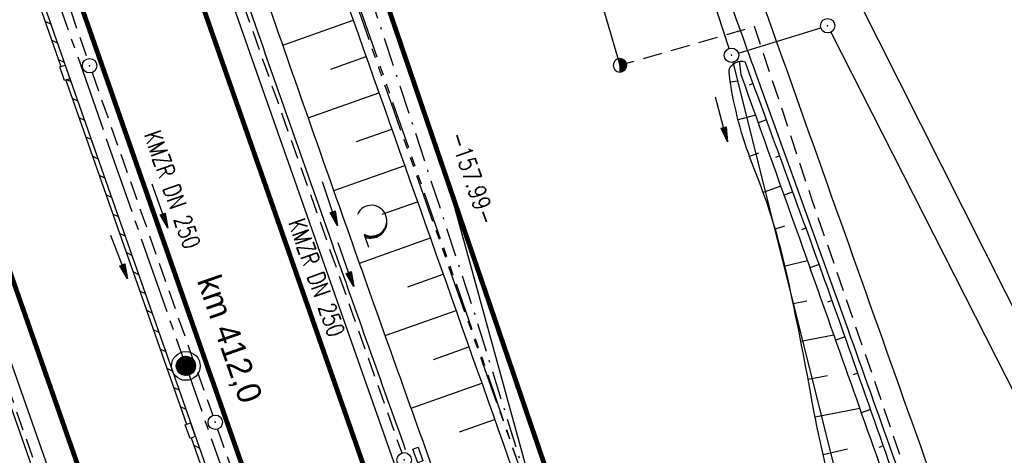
# Model space of a CAD drawing. Extents: x 446740 to 447511, y 442825 to 444215.
# Tile 18 of 94: x 447172 to 447274, y 443270 to 443316. Entities that reach past the tile are written whole.
import ezdxf
from ezdxf.enums import TextEntityAlignment as Align

# ---------------------------------------------------------------- set-up
doc = ezdxf.new("R2010")
doc.units = 0
doc.header["$LTSCALE"] = 2
doc.header["$MEASUREMENT"] = 0
for name, pattern in [('ACHSE', [5.5, 4, -0.5, 0.5, -0.5]), ('AUSGEZOGEN', [0]), ('BAB-FM2', [2.6, 1.5, -0.5, 0.1, -0.5]), ('GESTRICH-X2', [1.5, 1, -0.5]), ('PHANTOMX2', [5, 2.5, -0.5, 0.5, -0.5, 0.5, -0.5])]:
    doc.linetypes.add(name, pattern=pattern)
doc.layers.get('0').update_dxf_attribs({"linetype": 'AUSGEZOGEN'})
for name, color, linetype in [('205-ABSTAND', 8, 'AUSGEZOGEN'), ('205-GRENZL', 8, 'AUSGEZOGEN'), ('205-GRENZL-BAB', 7, 'AUSGEZOGEN'), ('205-GRENZP', 8, 'AUSGEZOGEN'), ('ACHSETOP', 250, 'ACHSE'), ('BAB_FM', 5, 'BAB-FM2'), ('BOESCHG', 250, 'AUSGEZOGEN'), ('FBRTOP', 250, 'AUSGEZOGEN'), ('GRABEN', 250, 'AUSGEZOGEN'), ('HEKT_B', 250, 'CONTINUOUS'), ('KANAL', 7, 'GESTRICH-X2'), ('Lichtwellenleiter COLT', 46, 'PHANTOMX2'), ('Lichtwellenleiter GLH', 46, 'PHANTOMX2'), ('MULDE', 250, 'AUSGEZOGEN'), ('PFEIL', 7, 'CONTINUOUS'), ('PFEILTOP', 200, 'AUSGEZOGEN'), ('SCHLITZRINNE', 200, 'AUSGEZOGEN'), ('SCHSYMBOL', 200, 'AUSGEZOGEN'), ('SIGNATUR', 4, 'AUSGEZOGEN'), ('STRASSE', 250, 'AUSGEZOGEN'), ('STROMLTG', 4, 'AUSGEZOGEN'), ('TEXTO', 4, 'CONTINUOUS'), ('WALD', 8, 'AUSGEZOGEN')]:
    doc.layers.add(name, color=color, linetype=linetype)
doc.styles.add('ROMANS', font='romans.shx', dxfattribs={"width": 0.8})
doc.styles.add('UNIR-H', font='unir_h.shx', dxfattribs={"width": 0.8})

# ---------------------------------------------------------------- blocks, each defined once
blk = doc.blocks.new('*X27')
at = {"color": 0}
for p, q in [((0, 0.92), (0.08, 1)), ((0, 0.99), (0.01, 1)), ((0, 0.85), (0.14, 0.99)), ((0, 0.78), (0.2, 0.98)), ((0, 0.71), (0.26, 0.97)), ((0, 0.64), (0.31, 0.95)), ((0, 0.57), (0.37, 0.93)), ((0, 0.49), (0.41, 0.91)), ((0, 0.42), (0.46, 0.89)), ((0, 0.35), (0.51, 0.86)), ((0, 0.28), (0.55, 0.83)), ((0, 0.21), (0.59, 0.81)), ((0, 0.14), (0.63, 0.77)), ((0, 0.07), (0.67, 0.74)), ((0, 0), (0.71, 0.71)), ((0, -0.07), (0.74, 0.67)), ((0, -0.14), (0.77, 0.63)), ((0, -0.21), (0.81, 0.59)), ((0, -0.28), (0.83, 0.55)), ((0, -0.35), (0.86, 0.51)), ((0, -0.42), (0.89, 0.46)), ((0, -0.49), (0.91, 0.41)), ((0, -0.57), (0.93, 0.37)), ((0, -0.64), (0.95, 0.31)), ((0, -0.71), (0.97, 0.26)), ((0, -0.78), (0.98, 0.2)), ((0, -0.85), (0.99, 0.14)), ((0, -0.92), (1, 0.08)), ((0, -0.99), (1, 0.01)), ((0.06, -1), (1, -0.06)), ((0.14, -0.99), (0.99, -0.14)), ((0.23, -0.97), (0.97, -0.23)), ((0.33, -0.94), (0.94, -0.33)), ((0.45, -0.89), (0.89, -0.45))]:
    blk.add_line(p, q, dxfattribs=at)
blk = doc.blocks.new('BMAST')
blk.add_line((0, 1), (0, -1))
for centre, radius, start, end in [((0, 0), 1, 90, 270), ((0, 0), 1, 270, 90), ((0, -1), 0, 270, 0)]:
    blk.add_arc(centre, radius, start, end)
blk.add_point((0, 0))
blk.add_blockref('*X27', (0, 0))
blk = doc.blocks.new('*X15')
at = {"color": 0}
for p, q in [((212.23, 257.39), (213.24, 258.4)), ((212.24, 257.33), (213.31, 258.4)), ((212.24, 257.47), (213.17, 258.4)), ((212.24, 257.26), (213.37, 258.39)), ((212.24, 257.55), (213.09, 258.39)), ((212.25, 257.2), (213.43, 258.38)), ((212.26, 257.63), (213, 258.37)), ((212.27, 257.14), (213.49, 258.37)), ((212.28, 257.09), (213.55, 258.35)), ((212.29, 257.73), (212.9, 258.35)), ((212.3, 257.04), (213.6, 258.33)), ((212.32, 256.99), (213.65, 258.31)), ((212.34, 257.86), (212.78, 258.29)), ((212.35, 256.94), (213.69, 258.29)), ((212.37, 256.9), (213.74, 258.26)), ((212.4, 256.85), (213.78, 258.24)), ((212.43, 256.81), (213.83, 258.21)), ((212.46, 256.77), (213.86, 258.18)), ((212.49, 256.73), (213.9, 258.14)), ((212.53, 256.7), (213.94, 258.11)), ((212.56, 256.66), (213.97, 258.07)), ((212.6, 256.63), (214.01, 258.03)), ((212.64, 256.6), (214.04, 257.99)), ((212.68, 256.57), (214.07, 257.95)), ((212.73, 256.54), (214.09, 257.91)), ((212.77, 256.52), (214.12, 257.86)), ((212.82, 256.49), (214.14, 257.82)), ((212.87, 256.47), (214.16, 257.77)), ((212.92, 256.45), (214.18, 257.72)), ((212.97, 256.44), (214.2, 257.66)), ((213.03, 256.42), (214.21, 257.6)), ((213.09, 256.41), (214.22, 257.54)), ((213.16, 256.41), (214.23, 257.48)), ((213.22, 256.4), (214.23, 257.41)), ((213.3, 256.41), (214.23, 257.34)), ((213.38, 256.41), (214.22, 257.26)), ((213.46, 256.43), (214.2, 257.17)), ((213.56, 256.46), (214.18, 257.07)), ((213.69, 256.51), (214.12, 256.95))]:
    blk.add_line(p, q, dxfattribs=at)
blk = doc.blocks.new('SRMAST2')
at = {"color": 0}
blk.add_circle((0, 0), 0.999, dxfattribs=at)
blk.add_point((0, 0), dxfattribs=at)
blk.add_blockref('*X15', (-213.23, -257.4))
blk = doc.blocks.new('PP')
at = {"color": 0}
blk.add_circle((0, -0.01), 1.49, dxfattribs=at)
blk.add_point((0, 0), dxfattribs=at)
blk = doc.blocks.new('GST')
at = {"color": 0}
blk.add_circle((0, 0), 0.75, dxfattribs=at)
blk.add_point((0, 0), dxfattribs=at)
blk = doc.blocks.new('13')
blk.add_lwpolyline([(0.76, 1.22), (-0.75, 1.22), (-0.75, 1.8), (0.76, 1.8)], close=True)
at = {"rotation": 180}
blk.add_blockref('GST', (0, 0), dxfattribs=at)
blk = doc.blocks.new('PFEIL2')
at = {"color": 0}
for p, q in [((0.88, 0), (-2.4, -0.01)), ((0.88, -0.27), (0.88, 0.28)), ((0.88, 0.28), (2.43, 0.01)), ((0.91, 0.27), (0.88, 0.26)), ((0.97, 0.26), (0.88, 0.25)), ((1.02, 0.25), (0.88, 0.23)), ((1.07, 0.24), (0.88, 0.21)), ((1.13, 0.23), (0.88, 0.19)), ((1.18, 0.22), (0.88, 0.17)), ((1.24, 0.21), (0.88, 0.15)), ((1.29, 0.21), (0.88, 0.14)), ((1.34, 0.2), (0.88, 0.12)), ((1.4, 0.19), (0.88, 0.1)), ((1.45, 0.18), (0.88, 0.08)), ((1.51, 0.17), (0.88, 0.06)), ((1.56, 0.16), (0.88, 0.04)), ((1.61, 0.15), (0.88, 0.02)), ((1.67, 0.14), (0.88, 0.01)), ((1.72, 0.13), (0.88, -0.01)), ((1.78, 0.12), (0.88, -0.03)), ((1.83, 0.11), (0.88, -0.05)), ((1.88, 0.1), (0.88, -0.07)), ((1.94, 0.09), (0.88, -0.09)), ((2.05, 0.08), (0.88, -0.12)), ((1.99, 0.08), (0.88, -0.11)), ((2.1, 0.07), (0.88, -0.14)), ((2.15, 0.06), (0.88, -0.16)), ((2.21, 0.05), (0.88, -0.18)), ((2.26, 0.04), (0.88, -0.2)), ((2.32, 0.03), (0.88, -0.22)), ((2.37, 0.02), (0.88, -0.23)), ((2.42, 0.01), (0.88, -0.25)), ((2.43, 0.01), (0.88, -0.27))]:
    blk.add_line(p, q, dxfattribs=at)
blk = doc.blocks.new('LW')
at = {"color": 0}
blk.add_line((1.18, 0), (2.58, 0), dxfattribs=at)
for centre, radius, start, end in [((0.07, 1.19), 1.6, 312.7202, 226.7249), ((0.17, 1.08), 1.68, 321.1992, 68.9844), ((0.08, 1.13), 1.67, 319.2916, 65.2101)]:
    blk.add_arc(centre, radius, start, end, dxfattribs=at)

msp = doc.modelspace()

# ---------------------------------------------------------------- linework, layer by layer
at = {"layer": '205-GRENZL'}
for p, q in [((447245.85, 443312.69), (447237.32, 443338.96)), ((447255.06, 443325.99), (447281.81, 443272.87)), ((447246.8, 443312.2), (447255.35, 443314.83)), ((447256.41, 443314.38), (447278.34, 443271.14)), ((447263.6, 443241.98), (447246.26, 443311.25))]:
    msp.add_line(p, q, dxfattribs=at)
at = {"layer": '205-GRENZL-BAB', "const_width": 0.5, "flags": 128}
msp.add_lwpolyline([(447242.08, 443224.34), (447191.49, 443372.43)], dxfattribs=at)
at = {"layer": '205-GRENZL-BAB', "flags": 128}
msp.add_lwpolyline([(447216.45, 443299.36), (447238.54, 443218.97)], dxfattribs=at)
at = {"layer": 'ACHSETOP', "color": 0}
msp.add_lwpolyline([(447106.84, 443515.68), (447123.36, 443468.49), (447156.39, 443374.1), (447181.17, 443303.31), (447222.46, 443185.33), (447230.72, 443161.73), (447238.98, 443138.14), (447247.24, 443114.54), (447247.53, 443113.71), (447255.36, 443090.9), (447263.19, 443067.15), (447270.72, 443043.32), (447277.96, 443019.39), (447284.9, 442995.37), (447291.54, 442971.27), (447297.88, 442947.08), (447303.92, 442922.83), (447309.66, 442898.49), (447310.78, 442893.51)], dxfattribs=at)
at = {"layer": 'BAB_FM', "flags": 128}
msp.add_lwpolyline([(447114.7, 443588.91), (447121.34, 443569.44), (447137.75, 443522.21), (447154.15, 443474.98), (447170.77, 443427.82), (447187.66, 443380.76), (447203.59, 443333.36), (447219.18, 443285.84), (447235.93, 443231.84), (447237.71, 443226.64), (447245.84, 443211.36), (447245.16, 443204.78), (447247.06, 443198.13), (447267.47, 443143.82), (447285.53, 443091.84), (447287.85, 443084.34)], dxfattribs=at)
at = {"layer": 'BOESCHG'}
for p, q in [((447199.5, 443313.03), (447206.8, 443315.62)), ((447247.03, 443314.47), (447247.03, 443314.47)), ((447247.71, 443312.59), (447247.71, 443312.59)), ((447204.48, 443310.55), (447208.14, 443311.85)), ((447246.87, 443311.36), (447247.05, 443309.99)), ((447247.64, 443310.92), (447247.64, 443310.92)), ((447248.38, 443310.71), (447248.39, 443310.71)), ((447246.74, 443309.31), (447245.96, 443309.2)), ((447248.33, 443309.05), (447247.92, 443308.89)), ((447248.33, 443309.05), (447248.33, 443309.04)), ((447202.14, 443305.48), (447209.47, 443308.08)), ((447249.06, 443308.82), (447249.06, 443308.82)), ((447249.02, 443307.17), (447249.02, 443307.17)), ((447249.74, 443306.94), (447249.74, 443306.94)), ((447248.57, 443305.75), (447246.77, 443305.28)), ((447249.71, 443305.29), (447248.85, 443304.97)), ((447249.71, 443305.29), (447249.71, 443305.29)), ((447250.41, 443305.06), (447250.42, 443305.06)), ((447207.14, 443303.01), (447210.81, 443304.31)), ((447250.4, 443303.41), (447250.4, 443303.41)), ((447251.09, 443303.18), (447251.09, 443303.18)), ((447248.9, 443301.81), (447247.95, 443301.47)), ((447251.09, 443301.53), (447250.64, 443301.37)), ((447251.09, 443301.53), (447251.08, 443301.53)), ((447251.77, 443301.3), (447251.77, 443301.3)), ((447204.8, 443297.94), (447212.15, 443300.54)), ((447251.77, 443299.66), (447251.77, 443299.65)), ((447252.44, 443299.41), (447252.45, 443299.41)), ((447251.2, 443298.38), (447249.38, 443297.73)), ((447252.46, 443297.78), (447251.54, 443297.44)), ((447252.46, 443297.78), (447252.45, 443297.78)), ((447209.8, 443295.47), (447213.48, 443296.77)), ((447253.12, 443297.53), (447253.12, 443297.53)), ((447253.14, 443295.9), (447253.14, 443295.9)), ((447253.8, 443295.65), (447253.8, 443295.65)), ((447251.6, 443294.22), (447250.63, 443293.93)), ((447253.82, 443294.02), (447253.35, 443293.85)), ((447253.82, 443294.02), (447253.82, 443294.02)), ((447254.47, 443293.77), (447254.48, 443293.77)), ((447207.46, 443290.39), (447214.82, 443293)), ((447254.51, 443292.14), (447254.5, 443292.14)), ((447255.15, 443291.88), (447255.15, 443291.89)), ((447253.97, 443290.61), (447251.65, 443290.06)), ((447255.18, 443290.26), (447254.22, 443289.91)), ((447255.18, 443290.26), (447255.18, 443290.26)), ((447255.83, 443290), (447255.83, 443290)), ((447212.47, 443287.93), (447216.15, 443289.23)), ((447255.86, 443288.37), (447255.86, 443288.37)), ((447256.5, 443288.12), (447256.51, 443288.12)), ((447253.92, 443286.45), (447252.5, 443286.15)), ((447256.53, 443286.49), (447256.05, 443286.32)), ((447256.53, 443286.49), (447256.53, 443286.49)), ((447210.13, 443282.86), (447217.49, 443285.46)), ((447257.18, 443286.24), (447257.18, 443286.24)), ((447257.2, 443284.61), (447257.2, 443284.6)), ((447257.86, 443284.36), (447257.86, 443284.36)), ((447256.7, 443282.9), (447253.29, 443282.23)), ((447257.87, 443282.72), (447256.89, 443282.38)), ((447257.87, 443282.72), (447257.87, 443282.72)), ((447258.53, 443282.47), (447258.54, 443282.47)), ((447215.15, 443280.39), (447218.82, 443281.69)), ((447258.53, 443280.83), (447258.53, 443280.83)), ((447259.21, 443280.59), (447259.21, 443280.59)), ((447256.05, 443278.68), (447254.04, 443278.3)), ((447259.2, 443278.95), (447258.71, 443278.78)), ((447259.2, 443278.95), (447259.2, 443278.95)), ((447259.88, 443278.71), (447259.88, 443278.71)), ((447212.82, 443275.32), (447220.16, 443277.92)), ((447259.86, 443277.06), (447259.86, 443277.06)), ((447260.55, 443276.82), (447260.55, 443276.82)), ((447259.4, 443275.28), (447254.77, 443274.37)), ((447260.53, 443275.17), (447259.56, 443274.83)), ((447260.53, 443275.17), (447260.53, 443275.17)), ((447217.83, 443272.85), (447221.49, 443274.15)), ((447261.22, 443274.94), (447261.22, 443274.94)), ((447261.19, 443273.29), (447261.19, 443273.29)), ((447261.89, 443273.05), (447261.89, 443273.05)), ((447258.14, 443271.04), (447255.6, 443270.46)), ((447261.86, 443271.4), (447261.37, 443271.23)), ((447261.86, 443271.4), (447261.85, 443271.4)), ((447262.56, 443271.17), (447262.56, 443271.17))]:
    msp.add_line(p, q, dxfattribs=at)
at = {"layer": 'BOESCHG', "flags": 128}
msp.add_lwpolyline([(447076.72, 443674.12, -0.002163), (447086.87, 443651.38, -0.01767), (447088.01, 443648.54, -0.000309), (447121.4, 443555.37, -0.000291), (447156.81, 443456.23, -0.000309), (447195.42, 443347.7, -0.000344), (447229.95, 443250.24, -0.017495), (447230.75, 443247.7, -0.001936), (447237.05, 443224.57)], format="xyb", dxfattribs=at)
at = {"layer": 'BOESCHG'}
for points in [[(447238.45, 443210.18), (447249.93, 443210.37), (447256.32, 443210.48, 0.095923), (447257.8, 443210.79, 0.033022), (447261.7, 443212.75, 0.050941), (447265.65, 443215.65, 0.043074), (447269.59, 443219.88, 0.037134), (447271.88, 443223.3, 0.054586), (447272.98, 443225.87, 0.05933), (447273.72, 443229.93, 0.060666), (447273.47, 443233.97, 0.012958), (447272.25, 443239.73, 0.016209), (447271.01, 443244.28, 0.001966), (447268.37, 443252.71, 0.005993), (447267.46, 443255.47, 0.001953), (447267.12, 443256.45, 0.000072), (447257.68, 443283.26, 0.002286), (447254.24, 443292.86, 0.001187), (447247.5, 443311.31)], [(447243.3, 443223.4, 0.012896), (447249.28, 443223.92, 0.027665), (447258.91, 443225.57, 0.095976), (447261.51, 443226.71, 0.143864), (447262.72, 443228.21, 0.090387), (447263.36, 443231.17, 0.036593), (447263.1, 443237.31, 0.029636), (447261.79, 443244.78, 0.000137), (447260.54, 443250.04, 0.000612), (447260.26, 443251.22, 0.001048), (447258.22, 443259.63, -0.000943), (447255.95, 443268.97, -0.014794), (447254.39, 443276.4, 0.008857), (447251.93, 443288.84, 0.042569), (447248.44, 443300.2, -0.055669), (447246, 443308.96, -0.02092), (447245.85, 443310.22, -0.074259), (447245.87, 443310.57, -0.139063), (447246.03, 443310.86, -0.073229), (447246.52, 443311.23, -0.106341), (447246.97, 443311.37, -0.092994), (447247.5, 443311.31)]]:
    msp.add_lwpolyline(points, format="xyb", dxfattribs=at)
at = {"layer": 'FBRTOP', "color": 0, "const_width": 0.5}
for points in [[(447118.97, 443523.41, 0), (447120.06, 443520.3, 0.000001), (447128.32, 443496.71, -0.000001), (447136.57, 443473.11), (447169.61, 443378.72), (447194.38, 443307.94), (447235.68, 443189.95, 0.000007), (447239.8, 443178.15, -0.000007), (447243.93, 443166.36), (447252.19, 443142.76, -0.000006), (447256.32, 443130.96, 0.000022), (447260.45, 443119.16, 0.000245), (447260.49, 443119.05, -0.000037), (447260.75, 443118.3, -0.001706), (447263.81, 443109.5, -0.001063), (447268.63, 443095.36, -0.001991), (447272.09, 443084.99, -0.001529), (447276.51, 443071.45, -0.001558), (447280.34, 443059.48, -0.001554), (447284.1, 443047.45, -0.001558)], [(447097.14, 443501.03, 0.000001), (447101.89, 443487.46, -0.000001), (447110.15, 443463.86), (447143.18, 443369.48), (447167.95, 443298.69), (447209.25, 443180.7, 0.000007), (447213.38, 443168.9, -0.000007), (447217.51, 443157.11), (447225.76, 443133.51, -0.000006), (447229.89, 443121.71, 0.000024), (447234.02, 443109.91, 0.00024), (447234.06, 443109.81, -0.000035), (447234.3, 443109.11, -0.001704), (447237.33, 443100.4, -0.001064), (447242.09, 443086.43, -0.001991), (447245.51, 443076.2, -0.001529), (447249.86, 443062.85, -0.001558), (447253.64, 443051.04, -0.001554)]]:
    msp.add_lwpolyline(points, format="xyb", dxfattribs=at)
at = {"layer": 'FBRTOP', "color": 0, "const_width": 0.5, "flags": 128}
msp.add_lwpolyline([(447054.23, 443672.01, -0.000058), (447059.15, 443657.98, -0.000209), (447060.51, 443654.1), (447076.91, 443607.23, -0.00001), (447085.11, 443583.76, 0.00012), (447093.32, 443560.29, 0.000417), (447101.43, 443537.18, -0.000045), (447109.54, 443514.08, -0.00001), (447124.64, 443471.03, -0.000095), (447126.18, 443466.66, -0.000016), (447129.92, 443455.97, -0.000005), (447142.61, 443419.74, -0.000002), (447150.9, 443396.08, 0.000002), (447159.19, 443372.42, 0.000036), (447167.39, 443349.02, -0.000032), (447175.58, 443325.62, -0.000186), (447183.81, 443302.1, 0.000047), (447192.04, 443278.58, 0.000085), (447192.14, 443278.31, 0), (447208.43, 443231.8, 0.000395), (447209.64, 443228.37, 0.000103), (447214.26, 443215.27)], format="xyb", dxfattribs=at)
at = {"layer": 'FBRTOP', "color": 0, "flags": 128}
msp.add_lwpolyline([(447041.12, 443647.93), (447049.5, 443624.23), (447057.64, 443600.76), (447065.84, 443577.21), (447074.08, 443553.72), (447082.36, 443530.36), (447091.33, 443507.06), (447099.91, 443483.61), (447108.15, 443460.15), (447116.43, 443436.52), (447124.64, 443413.08), (447132.94, 443389.49), (447141.15, 443366.03), (447149.45, 443342.39), (447157.67, 443318.88), (447165.87, 443295.39), (447174.16, 443271.82), (447182.37, 443248.37)], dxfattribs=at)
at = {"layer": 'FBRTOP', "color": 0}
for points in [[(447121.6, 443524.97, 0), (447122.89, 443521.3, 0.000001), (447131.15, 443497.7, -0.000001), (447139.41, 443474.1), (447172.44, 443379.72), (447197.21, 443308.93), (447223.28, 443234.83, 0.000007)], [(447237.58, 443193.59), (447238.51, 443190.94, 0.000007), (447242.64, 443179.15, -0.000007), (447246.77, 443167.35), (447255.02, 443143.75, -0.000006), (447259.15, 443131.95, 0.000022), (447263.28, 443120.15, 0.000246), (447263.32, 443120.04, -0.000037), (447263.59, 443119.28, -0.001707), (447266.64, 443110.48, -0.001063), (447271.47, 443096.32, -0.001991), (447274.94, 443085.93, -0.001529), (447279.37, 443072.38, -0.001558), (447283.2, 443060.38, -0.001554), (447286.96, 443048.34, -0.001558)]]:
    msp.add_lwpolyline(points, format="xyb", dxfattribs=at)
at = {"layer": 'GRABEN'}
msp.add_lwpolyline([(447247.05, 443309.99, -0.000318), (447253.5, 443291.94, -0.000635), (447256.71, 443282.89, -0.000009), (447266.06, 443256.45, -0.000187), (447266.53, 443255.12, -0.003439), (447267.77, 443251.5, -0.001646), (447270.3, 443243.92, -0.027979), (447271.38, 443239.92, -0.018446), (447272.44, 443233.74, -0.052518), (447272.56, 443229.5, -0.065092), (447271.85, 443226.13, -0.053093), (447270.87, 443224.06, -0.028809), (447268.46, 443220.59, -0.039324), (447264.06, 443215.79, -0.069592), (447261.03, 443213.67, -0.032625), (447258.07, 443212.4, -0.05179), (447256.09, 443211.92, -0.010594), (447255.3, 443211.83, -0.001593), (447250.07, 443211.37, -0.016186), (447243.41, 443211.02, -0.012709)], format="xyb", dxfattribs=at)
at = {"layer": 'KANAL'}
for p, q in [((447166.75, 443347.91), (447179.19, 443311.59)), ((447195.37, 443317.31), (447211.84, 443270.66)), ((447158.06, 443314.62), (447174.25, 443268.06)), ((447179.69, 443310.19), (447192.22, 443274.56)), ((447192.72, 443273.12), (447210.66, 443222.56))]:
    msp.add_line(p, q, dxfattribs=at)
at = {"layer": 'Lichtwellenleiter COLT', "flags": 128}
msp.add_lwpolyline([(447064.42, 443864.57), (447068.91, 443847.52), (447072.67, 443839.81), (447077.26, 443813.73), (447077.84, 443780.36), (447075.72, 443742.94), (447074.53, 443724.68), (447075.39, 443709.36), (447080.92, 443680.16), (447086.78, 443661.15), (447091.97, 443646.45), (447103.37, 443614.36), (447120.37, 443564.47), (447134.53, 443522.63), (447135.95, 443518.73), (447149.92, 443480.21), (447172.73, 443414.51), (447188.84, 443369.58), (447210.94, 443306.43), (447229.77, 443252.99), (447235.06, 443236.42), (447240.37, 443221.29), (447249.63, 443193.81), (447256.61, 443173.59), (447271.46, 443133.27), (447287.88, 443081.86), (447309.84, 443012.75), (447321.17, 442970.28), (447336.85, 442908.82), (447338.17, 442903.1)], dxfattribs=at)
at = {"layer": 'Lichtwellenleiter GLH', "flags": 128}
msp.add_lwpolyline([(447115.33, 443580.92), (447115.33, 443580.92), (447157.01, 443461.57), (447157.01, 443461.57), (447199.44, 443339.94), (447220.25, 443280.3), (447229.9, 443252.13), (447256.63, 443174.51), (447265.31, 443151.83), (447279.09, 443111.84), (447290.99, 443072.43), (447309.84, 443012.75), (447312.7, 443003.91), (447321.36, 442972.16), (447331.73, 442933.43), (447338.83, 442903.33)], dxfattribs=at)
at = {"layer": 'MULDE'}
for points in [[(447229.68, 443230.19, -0.006909), (447227.86, 443232.95, -0.053951), (447227.77, 443233.14, -0.006903), (447223.75, 443244.56, 0.005481), (447218.7, 443259.02, 0.000172), (447215.34, 443268.32, -0.000682), (447214.49, 443270.66, -0.001269), (447206.52, 443293.04, -0.001093), (447197.39, 443319.06, -0.000529), (447190.25, 443339.63, 0.000433), (447181.53, 443364.77, 0.000317), (447176.24, 443379.93, 0.000144), (447164.55, 443413.36, 0.005502), (447154.94, 443439.88, -0.009853), (447149.72, 443454.69, -0.003227), (447149.07, 443456.72, 0.002242), (447148.12, 443459.66, 0.008037), (447140.77, 443481.04, -0.006529), (447131.66, 443507.26, -0.002662), (447124.81, 443528.2, 0.00327)], [(447229.68, 443230.19, -0.006909), (447227.86, 443232.95, -0.053951), (447227.77, 443233.14, -0.006903), (447223.75, 443244.56, 0.005481), (447218.7, 443259.02, 0.000172), (447215.34, 443268.32, -0.000682), (447214.49, 443270.66, -0.001269), (447206.52, 443293.04, -0.001093), (447197.39, 443319.06, -0.000529), (447190.25, 443339.63, 0.000433), (447181.53, 443364.77, 0.000317), (447176.24, 443379.93, 0.000144), (447164.55, 443413.36, 0.005502), (447154.94, 443439.88, -0.009853), (447149.72, 443454.69, -0.003227), (447149.07, 443456.72, 0.002242), (447148.12, 443459.66, 0.008037), (447140.77, 443481.04, -0.006529), (447131.66, 443507.26, -0.002662), (447124.81, 443528.2, 0.00327)], [(447212.25, 443270.99, -0.001212), (447204.64, 443292.37, -0.001054), (447195.83, 443317.47, -0.000529)]]:
    msp.add_lwpolyline(points, format="xyb", dxfattribs=at)
msp.add_lwpolyline([(447157.55, 443314.6), (447164.43, 443294.88), (447172.72, 443271.31), (447173.86, 443268.04)], dxfattribs=at)
at = {"layer": 'SCHLITZRINNE'}
for p, q in [((447174.8, 443315.54), (447175.38, 443315.26)), ((447175.5, 443313.54), (447176.08, 443313.26)), ((447176.2, 443311.53), (447176.78, 443311.26)), ((447177.09, 443309.44), (447177.48, 443309.25)), ((447177.61, 443307.53), (447178.18, 443307.25)), ((447178.31, 443305.53), (447178.89, 443305.25)), ((447179.01, 443303.52), (447179.59, 443303.25)), ((447179.71, 443301.52), (447180.29, 443301.24)), ((447180.42, 443299.52), (447180.99, 443299.24)), ((447181.12, 443297.51), (447181.69, 443297.24)), ((447181.82, 443295.51), (447182.4, 443295.23)), ((447182.52, 443293.51), (447183.1, 443293.23)), ((447183.22, 443291.51), (447183.8, 443291.23)), ((447183.93, 443289.5), (447184.5, 443289.22)), ((447184.63, 443287.5), (447185.2, 443287.22)), ((447185.33, 443285.5), (447185.91, 443285.22)), ((447186.03, 443283.49), (447186.61, 443283.22)), ((447186.74, 443281.49), (447187.31, 443281.21)), ((447187.44, 443279.49), (447188.01, 443279.21)), ((447188.14, 443277.48), (447188.72, 443277.21)), ((447188.84, 443275.48), (447189.42, 443275.2)), ((447190.25, 443271.48), (447190.82, 443271.2))]:
    msp.add_line(p, q, dxfattribs=at)
at = {"layer": 'SCHLITZRINNE', "flags": 128}
for points in [[(447052.69, 443665.53), (447068.14, 443621.46), (447084.44, 443574.94), (447097.86, 443536.64), (447110.97, 443499.15), (447124.26, 443461.21), (447137.5, 443423.38), (447150.93, 443385.13), (447164.08, 443347.54), (447177.2, 443310.06), (447190.28, 443272.75), (447208.43, 443220.88)], [(447163.79, 443346.98), (447176.46, 443310.81)], [(447176.95, 443309.39), (447189.49, 443273.64)], [(447189.99, 443272.22), (447207.49, 443222.2)]]:
    msp.add_lwpolyline(points, dxfattribs=at)
at = {"layer": 'SCHSYMBOL'}
for points in [[(447176.88, 443310.96), (447177.38, 443309.54), (447176.83, 443309.35), (447176.33, 443310.77)], [(447189.92, 443273.79), (447190.41, 443272.37), (447189.86, 443272.18), (447189.37, 443273.59)]]:
    msp.add_lwpolyline(points, close=True, dxfattribs=at)
at = {"layer": 'STRASSE'}
for points in [[(447238.24, 443338.94, 0.000002), (447245.03, 443320.03, 0.000004), (447248.58, 443310.15), (447258.16, 443283.51, -0.001607), (447262.77, 443270.56, -0.001402), (447267.96, 443255.69, -0.006173), (447268.8, 443253.16, -0.001814), (447271.52, 443244.51, -0.015998), (447272.8, 443239.87, -0.012997), (447274.05, 443234.07, -0.061089), (447274.3, 443230.1, -0.054741), (447273.55, 443225.73, -0.055192), (447272.39, 443222.88, -0.042047), (447270.18, 443219.51, -0.046768), (447266.36, 443215.49, -0.047414), (447261.91, 443212.3, -0.030014), (447257.8, 443210.22, -0.095531), (447256.38, 443209.91, -0.010974), (447254.71, 443209.9, 0.003745), (447249.82, 443209.95, 0.005205), (447243.36, 443209.89, 0.002666), (447238.36, 443209.77)], [(447266.71, 443211.42, 0.031853), (447270.24, 443214.58, 0.045418), (447272.34, 443217.16, 0.01728), (447275.43, 443222.08, 0.05076), (447276.25, 443223.89, 0.050866), (447277.23, 443228.25, 0.049142), (447277.33, 443232.87, 0.004755), (447277.17, 443234.67, 0.015711), (447277.1, 443235.22, 0.021365), (447276.3, 443239.13, 0.013181), (447274.57, 443245.36, 0.003209), (447272.06, 443253.39, 0.00787), (447270.96, 443256.64, 0.000076), (447269.74, 443260.07, 0.000007), (447255.6, 443299.84, 0.000151), (447249.99, 443315.61, -0.000516), (447248.35, 443320.22, -0.089747), (447248.25, 443320.81, -0.019308), (447248.41, 443323.53, -0.039662), (447248.82, 443325.86, -0.017972), (447250.31, 443330.86, -0.062128), (447251.27, 443332.86, -0.035518), (447253.59, 443335.94)]]:
    msp.add_lwpolyline(points, format="xyb", dxfattribs=at)
at = {"layer": 'STROMLTG', "flags": 128}
msp.add_lwpolyline([(447063.14, 444009.46), (447076.1, 443929.08), (447088.69, 443850.85), (447098.59, 443788.78), (447119.94, 443713.69), (447137.3, 443652.55), (447149.05, 443610.87), (447165.81, 443551.77), (447182.94, 443491.25), (447201.14, 443426.26), (447217.47, 443369.19), (447234.5, 443310.94)], dxfattribs=at)
at = {"layer": 'STROMLTG', "linetype": 'GESTRICH-X2', "flags": 128}
msp.add_lwpolyline([(447176.99, 443200.77), (447182.13, 443211.84), (447184.66, 443211.47), (447201.68, 443210.41), (447230.14, 443208.64), (447237.95, 443207.75), (447246.63, 443205.42), (447250.43, 443211.62), (447253.45, 443211.35), (447256.9, 443211.39), (447260.74, 443212.94), (447264.86, 443215.53), (447267.18, 443218.38), (447271.08, 443223.17), (447272.59, 443226.93), (447273.64, 443232.66), (447273.44, 443238.13), (447272.89, 443240.42), (447266.28, 443262.65), (447254.43, 443297.03), (447248.49, 443314.96), (447234.5, 443310.94)], dxfattribs=at)

# ---------------------------------------------------------------- block references
at = {"layer": '205-GRENZP', "rotation": 289.2892292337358}
for p in [(447256.07, 443315.05), (447246.08, 443311.98)]:
    msp.add_blockref('GST', p, dxfattribs=at)
at = {"layer": 'HEKT_B'}
for name in ['PP', 'SRMAST2']:
    msp.add_blockref(name, (447189.43, 443279.71), dxfattribs=at)
at = {"layer": 'PFEIL'}
for p, rotation in [((447186.73, 443296.32), 289.4031999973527), ((447206.04, 443290.24), 289.4411999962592)]:
    msp.add_blockref('PFEIL2', p, dxfattribs=dict(at, rotation=rotation))
at = {"layer": 'PFEILTOP'}
for p, rotation in [((447245.04, 443305.32), 285.0402018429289), ((447204.39, 443296.55), 288.4384233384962), ((447182.51, 443291.03), 290.6413543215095)]:
    msp.add_blockref('PFEIL2', p, dxfattribs=dict(at, rotation=rotation))
at = {"layer": 'SCHSYMBOL'}
for name, p, rotation in [('GST', (447179.43, 443310.9), 289.2891999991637), ('GST', (447192.48, 443273.85), 289.2891999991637), ('13', (447212.1, 443269.95), 289.2892)]:
    msp.add_blockref(name, p, dxfattribs=dict(at, rotation=rotation))
at = {"layer": 'SIGNATUR', "xscale": 0.7, "yscale": 0.7, "zscale": 0.7}
msp.add_blockref('BMAST', (447234.5, 443310.94), dxfattribs=at)
at = {"layer": 'WALD', "rotation": 289.2777719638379}
msp.add_blockref('LW', (447207.55, 443294.47), dxfattribs=at)

# ---------------------------------------------------------------- texts
at = {"layer": '205-ABSTAND', "insert": (447219.22, 443299.22), "char_height": 1.8, "attachment_point": 5, "rotation": 288.8591, "style": 'ROMANS'}
msp.add_mtext('\\A1;-157.99-', dxfattribs=at)
at = {"layer": 'HEKT_B', "style": 'UNIR-H'}
msp.add_text('km 412,0', height=2.5, rotation=289.2893, dxfattribs=at).set_placement((447190.56, 443288.59))
at = {"layer": 'TEXTO', "style": 'ROMANS', "width": 0.75}
for rotation, p in [(289.4032, (447187.17, 443297.73)), (289.4412, (447202.16, 443288.59))]:
    msp.add_text('KMZR DN 250', height=1.8, rotation=rotation, dxfattribs=at).set_placement(p, align=Align.CENTER)

doc.saveas('drawing.dxf')
